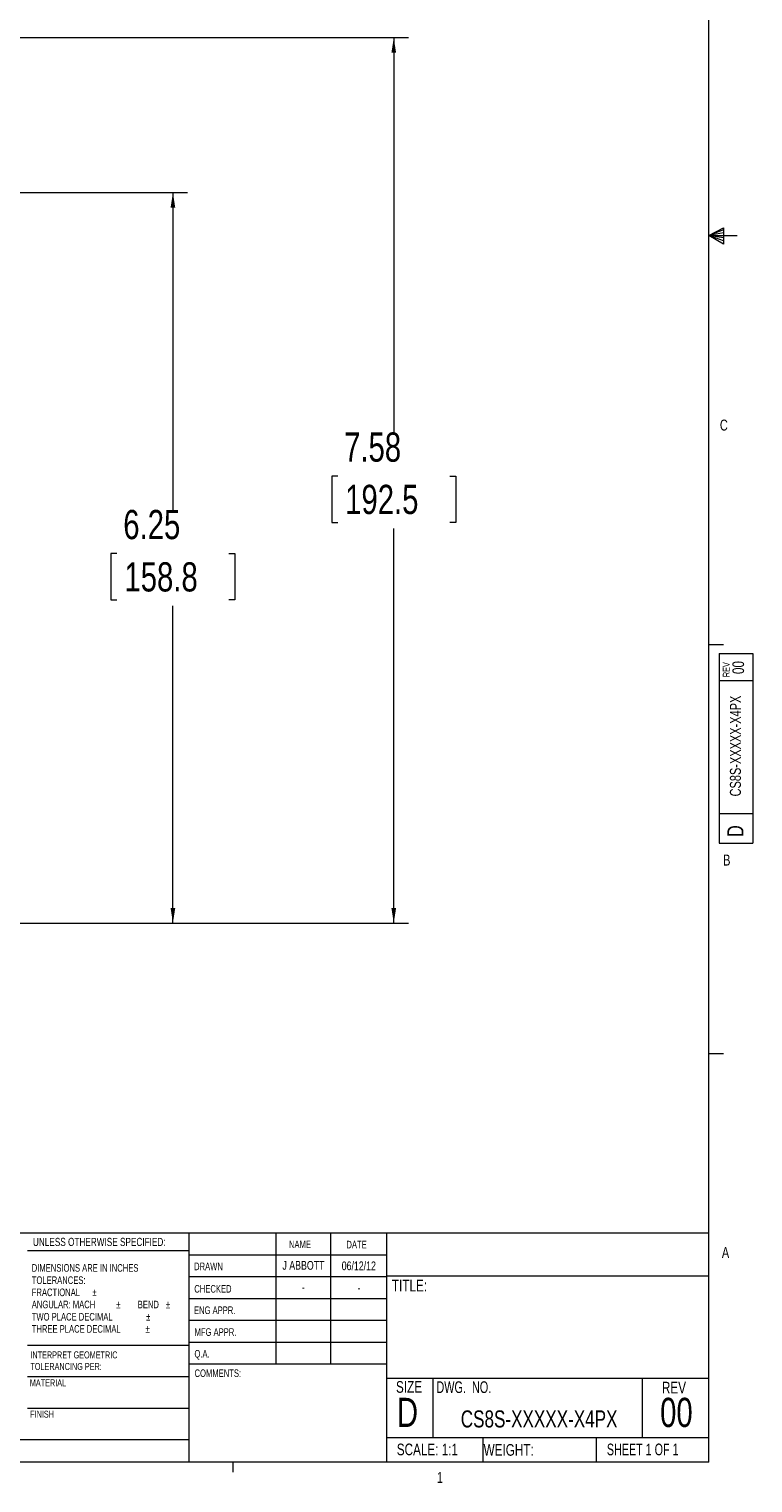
# Model space of a CAD drawing. Header units: inches. Extents: x 0.3 to 33.9, y 0.2 to 21.6.
# Tile 14 of 27: x 27.7 to 33.9, y 0.2 to 12.7. Entities that reach past the tile are written whole.
import ezdxf

# ---------------------------------------------------------------- set-up
doc = ezdxf.new("R2010")
doc.units = ezdxf.units.IN
doc.header["$MEASUREMENT"] = 0
doc.layers.add('SLD-0', color=7, linetype='Continuous', lineweight=15)
doc.styles.add('SLDTEXTSTYLE0', font='TXT', dxfattribs={"width": 0.75})
doc.styles.add('SLDTEXTSTYLE1', font='TXT', dxfattribs={"width": 0.6875})
doc.styles.add('SLDTEXTSTYLE2', font='TXT', dxfattribs={"width": 0.694444})
doc.dimstyles.new('SLDDIMSTYLE0', dxfattribs={"dimtxt": 0.25, "dimasz": 0.13, "dimexe": 0, "dimexo": 0.0625, "dimgap": 0.0625, "dimtad": 0, "dimtih": 1, "dimtoh": 1, "dimrnd": 1e-09, "dimzin": 12, "dimdsep": 46, "dimtxsty": 'SLDTEXTSTYLE0', "dimsah": 1, "dimcen": 0.09, "dimadec": 0, "dimazin": 3, "dimtfac": 1, "dimtofl": 0, "dimtmove": 0, "dimatfit": 3, "dimfxl": 1, "dimfrac": 2, "dimtolj": 1, "dimtzin": 12, "dimarcsym": 0})

# ---------------------------------------------------------------- blocks, each defined once
blk = doc.blocks.new('SW_NOTE_0')
at = {"color": 0, "linetype": 'Continuous', "lineweight": 0, "char_height": 0.06, "attachment_point": 1, "style": 'SLDTEXTSTYLE0'}
for s, insert in [('INTERPRET GEOMETRIC', (0, 0.077)), ('TOLERANCING PER:', (0, -0.022))]:
    blk.add_mtext(s, dxfattribs=dict(at, insert=insert))
blk = doc.blocks.new('SW_NOTE_1')
at = {"color": 0, "linetype": 'Continuous', "lineweight": 0, "char_height": 0.065, "attachment_point": 1, "style": 'SLDTEXTSTYLE0'}
for s, insert in [('DIMENSIONS ARE IN INCHES', (0, 0.084)), ('TOLERANCES:', (0, -0.021)), ('FRACTIONAL', (0, -0.125)), ('%%p', (0.518, -0.125)), ('ANGULAR: MACH', (0, -0.229)), ('%%p', (0.723, -0.229)), ('BEND', (0.907, -0.229)), ('%%p', (1.148, -0.229)), ('TWO PLACE DECIMAL', (0, -0.334)), ('%%p', (0.979, -0.334)), ('THREE PLACE DECIMAL', (0, -0.438)), ('%%p', (0.974, -0.438))]:
    blk.add_mtext(s, dxfattribs=dict(at, insert=insert))
blk = doc.blocks.new('_D_10')
at = {"layer": 'SLD-0'}
for p, q in [((27.236, 11.279), (29.061, 11.279)), ((28.936, 11.279), (28.936, 8.563)), ((28.457, 8.189), (28.406, 8.189)), ((28.406, 8.189), (28.406, 7.792)), ((29.415, 8.189), (29.466, 8.189)), ((29.466, 8.189), (29.466, 7.792)), ((28.406, 7.792), (28.457, 7.792)), ((28.936, 5.025), (28.936, 7.741)), ((29.466, 7.792), (29.415, 7.792)), ((26.866, 5.025), (29.061, 5.025))]:
    blk.add_line(p, q, dxfattribs=at)
for points in [[(28.936, 11.279), (28.916, 11.149), (28.956, 11.149)], [(28.936, 5.025), (28.956, 5.155), (28.916, 5.155)]]:
    blk.add_solid(points, dxfattribs=at)
at = {"layer": 'SLD-0', "char_height": 0.25, "attachment_point": 1, "style": 'SLDTEXTSTYLE0'}
for s, insert in [('6.25', (28.511, 8.562, -2.447)), ('158.8', (28.521, 8.114, -2.447))]:
    blk.add_mtext(s, dxfattribs=dict(at, insert=insert))
blk = doc.blocks.new('_D_11')
at = {"layer": 'SLD-0'}
for p, q in [((23.369, 12.605), (30.951, 12.605)), ((30.826, 12.605), (30.826, 9.226)), ((30.347, 8.852), (30.296, 8.852)), ((30.296, 8.852), (30.296, 8.455)), ((31.305, 8.852), (31.356, 8.852)), ((31.356, 8.852), (31.356, 8.455)), ((30.296, 8.455), (30.347, 8.455)), ((30.826, 5.025), (30.826, 8.404)), ((31.356, 8.455), (31.305, 8.455)), ((26.866, 5.025), (30.951, 5.025))]:
    blk.add_line(p, q, dxfattribs=at)
for points in [[(30.826, 12.605), (30.806, 12.475), (30.846, 12.475)], [(30.826, 5.025), (30.846, 5.155), (30.806, 5.155)]]:
    blk.add_solid(points, dxfattribs=at)
at = {"layer": 'SLD-0', "char_height": 0.25, "attachment_point": 1, "style": 'SLDTEXTSTYLE0'}
for s, insert in [('7.58', (30.401, 9.225, -2.447)), ('192.5', (30.41, 8.777, -2.447))]:
    blk.add_mtext(s, dxfattribs=dict(at, insert=insert))

msp = doc.modelspace()

# ---------------------------------------------------------------- linework, layer by layer
at = {"color": 7, "linetype": 'Continuous', "lineweight": 0}
for p, q in [((33.523, 0.411), (33.523, 21.411)), ((33.523, 10.911), (33.647, 10.976)), ((33.647, 10.958), (33.523, 10.911)), ((33.647, 10.976), (33.647, 10.837)), ((33.647, 10.934), (33.523, 10.911)), ((33.647, 10.891), (33.523, 10.911)), ((33.647, 10.865), (33.523, 10.911)), ((33.647, 10.837), (33.523, 10.911)), ((33.523, 10.911), (33.766, 10.911)), ((33.523, 7.411), (33.648, 7.411)), ((33.61, 7.332), (33.9, 7.332)), ((33.61, 7.332), (33.61, 5.709)), ((33.9, 7.332), (33.9, 5.709)), ((33.9, 7.099), (33.61, 7.099)), ((33.61, 5.965), (33.9, 5.965)), ((33.61, 5.709), (33.9, 5.709)), ((33.523, 3.911), (33.648, 3.911)), ((25.714, 2.375), (33.523, 2.375)), ((29.073, 2.375), (29.073, 0.411)), ((29.817, 2.375), (29.817, 1.25)), ((30.285, 2.375), (30.285, 1.25)), ((30.764, 2.375), (30.764, 0.411)), ((29.073, 2.221), (27.691, 2.221)), ((29.073, 2.187), (30.764, 2.187)), ((29.073, 2), (30.764, 2)), ((30.764, 2.008), (33.523, 2.008)), ((29.073, 1.812), (30.764, 1.812)), ((30.764, 1.625), (29.073, 1.625)), ((27.691, 1.414), (29.073, 1.414)), ((30.764, 1.437), (29.073, 1.437)), ((30.764, 1.25), (29.073, 1.25)), ((27.691, 1.144), (29.073, 1.144)), ((30.764, 1.13), (33.523, 1.13)), ((31.16, 1.13), (31.16, 0.623)), ((32.951, 1.13), (32.951, 0.623)), ((27.691, 0.874), (29.073, 0.874)), ((30.764, 0.623), (33.523, 0.623)), ((31.587, 0.623), (31.587, 0.411)), ((32.559, 0.623), (32.559, 0.411)), ((25.714, 0.607), (29.073, 0.607)), ((33.523, 0.411), (0.523, 0.411)), ((29.448, 0.411), (29.448, 0.326))]:
    msp.add_line(p, q, dxfattribs=at)

# ---------------------------------------------------------------- block references
for name, p in [('SW_NOTE_1', (27.728, 2.023)), ('SW_NOTE_0', (27.716, 1.283))]:
    msp.add_blockref(name, p, dxfattribs=at)

# ---------------------------------------------------------------- texts
for s, insert, char_height, attachment_point, style in [('C', (33.617, 9.335), 0.0938, 1, 'SLDTEXTSTYLE0'), ('B', (33.645, 5.612), 0.0938, 1, 'SLDTEXTSTYLE0'), ('UNLESS OTHERWISE SPECIFIED:', (27.738, 2.332), 0.07, 1, 'SLDTEXTSTYLE0'), ('NAME', (29.929, 2.309), 0.065, 1, 'SLDTEXTSTYLE0'), ('DATE', (30.421, 2.307), 0.065, 1, 'SLDTEXTSTYLE0'), ('A', (33.634, 2.253), 0.0938, 1, 'SLDTEXTSTYLE0'), ('DRAWN', (29.117, 2.12), 0.065, 1, 'SLDTEXTSTYLE0'), ('J ABBOTT', (30.053, 2.134), 0.075, 2, 'SLDTEXTSTYLE0'), ('06/12/12', (30.527, 2.13), 0.075, 2, 'SLDTEXTSTYLE0'), ('CHECKED', (29.119, 1.928), 0.065, 1, 'SLDTEXTSTYLE0'), ('-', (30.052, 1.946), 0.075, 2, 'SLDTEXTSTYLE0'), ('-', (30.528, 1.942), 0.075, 2, 'SLDTEXTSTYLE0'), ('TITLE:', (30.81, 1.973), 0.1, 1, 'SLDTEXTSTYLE0'), ('ENG APPR.', (29.116, 1.745), 0.065, 1, 'SLDTEXTSTYLE0'), ('MFG APPR.', (29.121, 1.558), 0.065, 1, 'SLDTEXTSTYLE0'), ('Q.A.', (29.12, 1.372), 0.065, 1, 'SLDTEXTSTYLE0'), ('MATERIAL', (27.711, 1.121), 0.06, 1, 'SLDTEXTSTYLE0'), ('COMMENTS:', (29.121, 1.206), 0.065, 1, 'SLDTEXTSTYLE0'), ('SIZE', (30.845, 1.106), 0.1, 1, 'SLDTEXTSTYLE0'), ('DWG.  NO.', (31.191, 1.104), 0.1, 1, 'SLDTEXTSTYLE2'), ('REV', (33.121, 1.1), 0.1, 1, 'SLDTEXTSTYLE0'), ('D', (30.853, 0.963), 0.25, 1, 'SLDTEXTSTYLE0'), ('00', (33.245, 0.963), 0.25, 2, 'SLDTEXTSTYLE0'), ('FINISH', (27.714, 0.853), 0.06, 1, 'SLDTEXTSTYLE0'), ('CS8S-XXXXX-X4PX', (32.07, 0.855), 0.14583, 2, 'SLDTEXTSTYLE0'), ('SCALE: 1:1', (30.852, 0.571), 0.1, 1, 'SLDTEXTSTYLE0'), ('WEIGHT:', (31.595, 0.567), 0.1, 1, 'SLDTEXTSTYLE0'), ('SHEET 1 OF 1', (32.65, 0.571), 0.1, 1, 'SLDTEXTSTYLE1'), ('1', (31.195, 0.328), 0.0938, 1, 'SLDTEXTSTYLE0')]:
    msp.add_mtext(s, dxfattribs=dict(at, insert=insert, char_height=char_height, attachment_point=attachment_point, style=style))
at = {"color": 7, "linetype": 'Continuous', "lineweight": 0, "rotation": 90, "style": 'SLDTEXTSTYLE0'}
for s, insert, char_height, attachment_point in [('REV', (33.642, 7.131), 0.06, 1), ('00', (33.724, 7.213), 0.1, 2), ('CS8S-XXXXX-X4PX', (33.703, 6.541), 0.09375, 2), ('D', (33.681, 5.763), 0.138, 1)]:
    msp.add_mtext(s, dxfattribs=dict(at, insert=insert, char_height=char_height, attachment_point=attachment_point))

# ---------------------------------------------------------------- dimensions: what is measured, and where the dimension line sits
at = {"layer": 'SLD-0'}
for base, p2, picture, middle in [((30.826, 12.605), (23.319, 12.605), '_D_11', (30.826, 8.815)), ((28.936, 11.279), (27.186, 11.279), '_D_10', (28.936, 8.152))]:
    dim = msp.add_linear_dim(base=base, p1=(26.816, 5.025), p2=p2, angle=90, dimstyle='SLDDIMSTYLE0', dxfattribs=at)
    dim.commit()
    dim.dimension.update_dxf_attribs({"geometry": picture, "text_midpoint": middle, "dimtype": 160})

doc.saveas('drawing.dxf')
